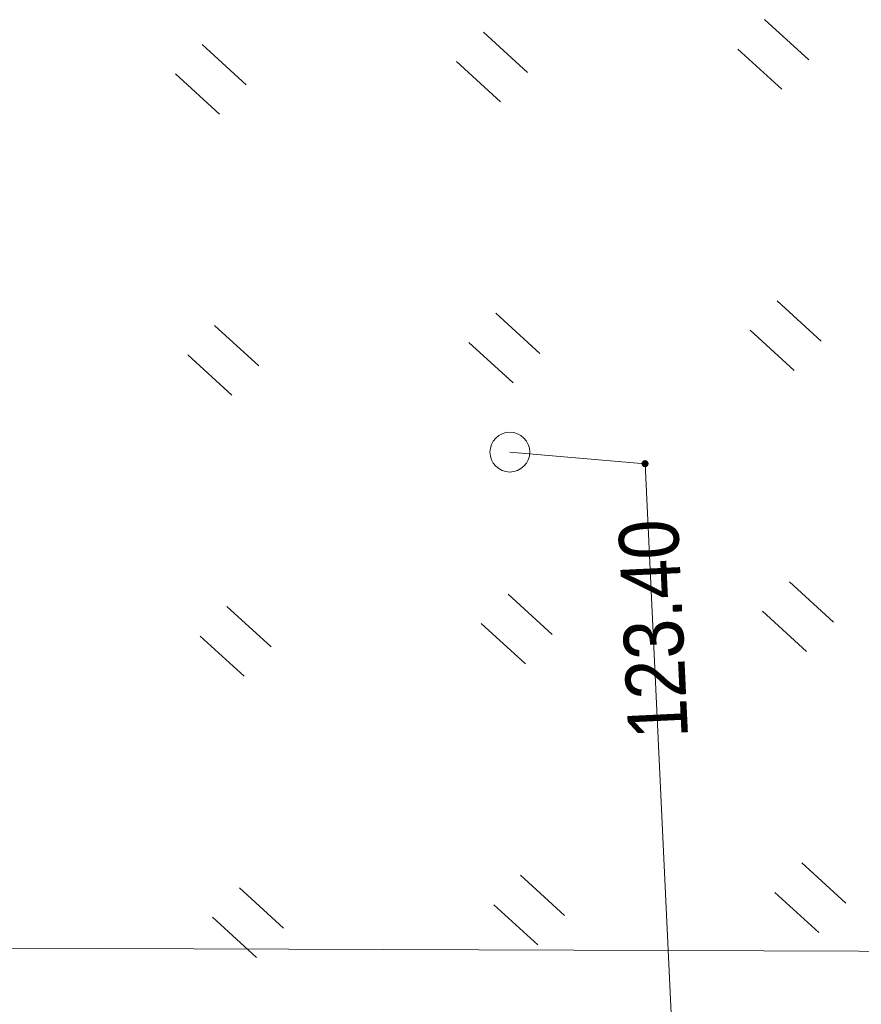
# Model space of a CAD drawing. Header units: metres. Extents: x 0 to 6446955, y 0 to 5658558.
# Tile 38 of 188: x 6441867 to 6441877, y 5653999 to 5654011. Entities that reach past the tile are written whole.
import ezdxf
from ezdxf.enums import TextEntityAlignment as Align

# ---------------------------------------------------------------- set-up
doc = ezdxf.new("R2010")
doc.units = ezdxf.units.M
doc.header["$MEASUREMENT"] = 0
doc.linetypes.add('219-500', pattern=[0])
doc.layers.get('0').update_dxf_attribs({"color": 2, "linetype": 'CONTINUOUS', "lineweight": 5})
for name, color, linetype in [('219-działka ewidencyjna', 7, 'CONTINUOUS'), ('przewód elektroenergetyczny podziemny', 7, 'CONTINUOUS'), ('rzedna', 7, 'CONTINUOUS'), ('rzedna-Atr2', 7, 'CONTINUOUS'), ('słup przewodów napowietrznych', 7, 'CONTINUOUS'), ('trawnik', 7, 'CONTINUOUS')]:
    doc.layers.add(name, color=color, linetype=linetype)
doc.styles.add('MapaZas', font='geodezja.shx', dxfattribs={"width": 0.9})

# ---------------------------------------------------------------- blocks, each defined once
blk = doc.blocks.new('TU04')
at = {"color": 0, "linetype": 'Continuous', "lineweight": 13}
for p, q in [((0, 0), (0, 0.75)), ((0.5, 0), (0.5, 0.75))]:
    blk.add_line(p, q, dxfattribs=at)
blk = doc.blocks.new('PW01')
at = {"linetype": 'Continuous', "lineweight": 13}
h = blk.add_hatch(color=0, dxfattribs=at)
edge = h.paths.add_edge_path()
edge.add_arc((0, 0), 0.045, 0, 360)
blk = doc.blocks.new('US15')
at = {"color": 0, "linetype": 'Continuous', "lineweight": 13}
blk.add_circle((0, 0), 0.25, dxfattribs=at)

msp = doc.modelspace()

# ---------------------------------------------------------------- linework, layer by layer
at = {"layer": '219-działka ewidencyjna', "color": 0, "linetype": '219-500', "lineweight": 13, "flags": 128}
msp.add_lwpolyline([(6441855.946, 5653999.787), (6441908.465, 5653999.602)], dxfattribs=at)
at = {"layer": 'przewód elektroenergetyczny podziemny', "color": 0, "linetype": 'Continuous', "lineweight": 13}
msp.add_lwpolyline([(6441873.049, 5654005.983), (6441874.747, 5654005.838), (6441875.44, 5653991.225), (6441875.744, 5653983.856), (6441876.813, 5653976.138), (6441877.617, 5653957.071), (6441878.105, 5653934.754), (6441878.262, 5653931.905)], dxfattribs=at)

# ---------------------------------------------------------------- block references
at = {"layer": 'rzedna', "color": 0, "linetype": 'Continuous', "lineweight": 13, "rotation": 47.52228373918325}
msp.add_blockref('PW01', (6441874.747, 5654005.838), dxfattribs=at)
at = {"layer": 'słup przewodów napowietrznych', "color": 0, "linetype": 'Continuous', "lineweight": 13, "rotation": 47.52228373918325}
msp.add_blockref('US15', (6441873.049, 5654005.983), dxfattribs=at)
at = {"layer": 'trawnik', "color": 0, "linetype": 'Continuous', "lineweight": 13, "rotation": 47.52228373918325}
for p in [(6441876.465, 5654010.542), (6441872.933, 5654010.386), (6441869.401, 5654010.23), (6441876.621, 5654007.01), (6441873.089, 5654006.854), (6441869.557, 5654006.698), (6441876.776, 5654003.477), (6441873.244, 5654003.322), (6441869.712, 5654003.166), (6441876.932, 5653999.945), (6441873.4, 5653999.79), (6441869.868, 5653999.634)]:
    msp.add_blockref('TU04', p, dxfattribs=at)

# ---------------------------------------------------------------- texts
at = {"layer": 'rzedna-Atr2', "color": 0, "lineweight": 13, "style": 'MapaZas', "width": 0.9}
msp.add_text('123.40', height=0.75, rotation=92.7153, dxfattribs=at).set_placement((6441874.914, 5654002.378), align=Align.MIDDLE_LEFT)

doc.saveas('drawing.dxf')
